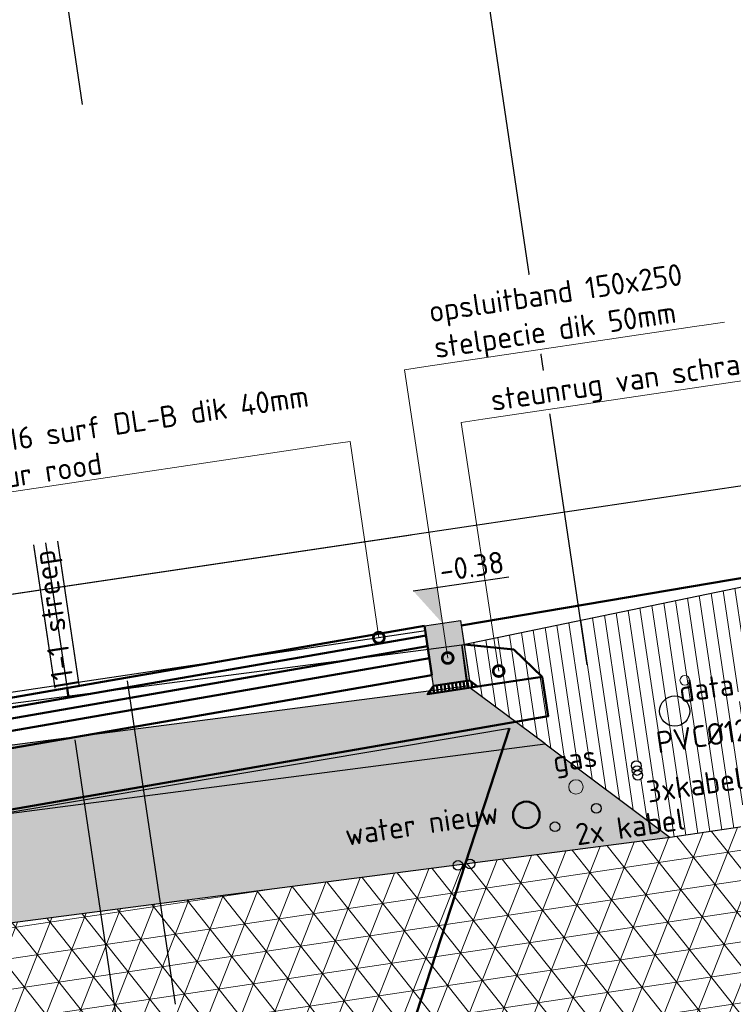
# Model space of a CAD drawing. Header units: metres. Extents: x 133846 to 269924, y 465764 to 933292.
# Tile 49 of 56: x 133863.76 to 133866.71, y 465880.77 to 465884.84. Entities that reach past the tile are written whole.
import ezdxf
from ezdxf import colors
from ezdxf.entities.mleader import LeaderData, LeaderLine
from ezdxf.lldxf.tags import DXFTag
from ezdxf.math import Vec2, Vec3

# ---------------------------------------------------------------- set-up
doc = ezdxf.new("R2010")
doc.units = ezdxf.units.M
doc.linetypes.add('AL-NAP_LIJN', pattern=[15.25, 12, -1.5, 0.25, -1.5])
for name, color, linetype, lineweight, true_color in [('B-OI-KL-DATA-G', 3, 'KL-DATA-N', 18, 0x00ff00), ('B-OI-KL-GAS_LD-G', 40, 'KL-GAS-LD-N', 18, 0xffbf00), ('B-WE-OG-TERREIN_ERF-SD', 150, 'Continuous', 25, 0x007fff), ('N-WE-KL-WATER-GD', 5, 'KL-WATER-N', 50, 0x0000ff)]:
    doc.layers.add(name, color=color, linetype=linetype, lineweight=lineweight, true_color=true_color)
for name, color, linetype, lineweight in [('B-WE-GW-GROND-AD-50', 253, 'Continuous', 18), ('B-WE-KL-T18', 10, 'Continuous', 18), ('B-WE-MO-BODEM-AD-50', 253, 'Continuous', 18), ('B-WE-VH-VERHARDING-GD', 253, 'Continuous', 25), ('B-WE-VH-VERHARDING_FUNDERING-AD-50', 253, 'Continuous', 18), ('N-WE-GR-GROENSTROOK-GD', 90, 'Continuous', 50), ('N-WE-GW-SLEUF-GD', 90, 'Continuous', 50), ('N-WE-KL-ET_LS_OV_LICHTMAST-S', 190, 'Continuous', 25), ('N-WE-VH-KANTOPSLUITING_OPSLUITBAND-SD', 150, 'Continuous', 25), ('N-WE-VH-VERHARDING-GD', 7, 'Continuous', 50), ('N-WE-VH-VERHARDING-T18', 10, 'Continuous', 18), ('X-XX-AL-NAP-GD', 7, 'AL-NAP_LIJN', 25), ('X-XX-AL-PEILMAAT-SD', 7, 'Continuous', 25)]:
    doc.layers.add(name, color=color, linetype=linetype, lineweight=lineweight)
doc.layers.add('X-XX-AL-HULPLIJN-GD', color=30, linetype='Continuous', lineweight=25, plot=False)
doc.styles.add('NLCS-ISO', font='NLCS-ISO.ttf')
doc.styles.add('NLCS-ISO-M50-T18', font='NLCS-ISO.ttf', dxfattribs={"height": 0.09000000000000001})
doc.styles.get("Standard").update_dxf_attribs({"font": 'romand.shx'})
tags = doc.linetypes.add('KL-DATA-N', pattern='A,4,-1,[101,NLCS.SHX,S=0.5,R=0,X=0,Y=0],-1,4,-1,["D",Standard,S=1,R=0,X=-0.25,Y=-0.5],-1.5', length=12.5).pattern_tags.tags
tags[18] = DXFTag(74, 10)
tags = doc.linetypes.add('KL-GAS-LD-N', pattern='A,4,-1,[69,NLCS.SHX,S=0.5,R=0,X=0,Y=0],-1,4,-1,["L",Standard,S=1,R=0,X=0.25,Y=-0.5],-2', length=13).pattern_tags.tags
tags[18] = DXFTag(74, 10)
doc.linetypes.add('KL-WATER-N', pattern='A,7,-0.5,[168,NLCS.SHX,S=0.75,R=0,X=0.75,Y=0],-2', length=9.5)
doc.dimstyles.new('NLCS-M50-T18-SCHRAP_L2_H2', dxfattribs={"dimscale": 0.05, "dimtxt": 2.5, "dimasz": 1.008, "dimexe": 2, "dimexo": 2, "dimgap": 0.7, "dimtad": 1, "dimzin": 0, "dimdsep": 46, "dimtxsty": 'NLCS-ISO-M50-T18', "dimblk": 'OBLIQUE', "dimcen": 0, "dimdle": 2, "dimclrd": 256, "dimclre": 256, "dimclrt": 10, "dimazin": 0, "dimtfac": 1, "dimtdec": 3, "dimtofl": 0, "dimtmove": 0, "dimatfit": 3, "dimldrblk": 'OBLIQUE', "dimfxl": 2, "dimfxlon": 1, "dimtfillclr": 256, "dimtolj": 1, "dimtzin": 0, "dimlwd": -1, "dimlwe": -1, "dimarcsym": 0})

# ---------------------------------------------------------------- blocks, each defined once
blk = doc.blocks.new('*U149')
blk.add_hatch(color=8).paths.add_polyline_path([(-0.1499999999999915, -0.25), (0, -0.25), (0, 3.749399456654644e-33), (-0.1499999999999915, 6.162975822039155e-33)])
at = {"layer": 'N-WE-VH-VERHARDING-GD', "linetype": 'Continuous'}
h = blk.add_hatch(dxfattribs=at)
h.set_pattern_fill('ANSI31', color=256, scale=0.005, angle=45, style=0)
h.set_pattern_definition([(90, (89116.59644468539, 436374.8204160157), (-0.01587500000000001, 3.469446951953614e-18), [])])
h.paths.add_polyline_path([(-0.1499999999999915, -0.25), (2.329159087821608e-11, -0.2500000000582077), (0.03000000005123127, -0.2800000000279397), (-0.1799999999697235, -0.2800000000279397)])
at = {"flags": 128}
blk.add_lwpolyline([(-0.1499999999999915, -0.25), (0, -0.25), (0, 3.749399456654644e-33), (-0.1499999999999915, 6.162975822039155e-33)], close=True, dxfattribs=at)
at = {"layer": 'N-WE-VH-VERHARDING-GD', "linetype": 'Continuous'}
for p, q in [((-0.3499999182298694, -0.149999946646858), (-0.1499999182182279, -0.09999994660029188)), ((-0.4499999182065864, -0.279999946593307), (-0.3499999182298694, -0.149999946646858)), ((-0.1799999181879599, -0.2799999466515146), (-0.4499999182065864, -0.279999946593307))]:
    blk.add_line(p, q, dxfattribs=at)
at = {"layer": 'N-WE-VH-VERHARDING-GD', "linetype": 'Continuous', "flags": 128}
blk.add_lwpolyline([(-0.1499999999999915, -0.25), (2.329159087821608e-11, -0.2500000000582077), (0.03000000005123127, -0.2800000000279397), (-0.1799999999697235, -0.2800000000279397)], close=True, dxfattribs=at)
blk = doc.blocks.new('_Oblique')
at = {"color": 0, "linetype": 'ByBlock', "lineweight": -2}
blk.add_line((-0.5, -0.5), (0.5, 0.5), dxfattribs=at)
blk = doc.blocks.new('*D334')
at = {"layer": 'Defpoints', "color": 0, "transparency": 16777216}
for p in [(-1.650000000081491, -0.01654545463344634), (-4.150000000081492, -0.07745454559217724), (-4.150000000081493, -3.094751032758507)]:
    blk.add_point(p, dxfattribs=at)
at = {"layer": 'N-WE-VH-VERHARDING-GD', "transparency": 16777216}
for p, q in [((-4.150000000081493, -2.994751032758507), (-4.150000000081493, -3.194751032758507)), ((-1.650000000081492, -2.994751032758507), (-1.650000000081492, -3.194751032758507)), ((-1.550000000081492, -3.094751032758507), (-4.250000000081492, -3.094751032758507))]:
    blk.add_line(p, q, dxfattribs=at)
at = {"layer": 'N-WE-VH-VERHARDING-GD', "transparency": 16777216, "xscale": 0.0504, "yscale": 0.0504, "zscale": 0.0504, "rotation": 180}
blk.add_blockref('_Oblique', (-4.150000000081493, -3.094751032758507), dxfattribs=at)
at = {"layer": 'N-WE-VH-VERHARDING-GD', "transparency": 16777216, "xscale": 0.0504, "yscale": 0.0504, "zscale": 0.0504}
blk.add_blockref('_Oblique', (-1.650000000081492, -3.094751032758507), dxfattribs=at)
at = {"layer": 'N-WE-VH-VERHARDING-GD', "color": 10, "transparency": 16777216, "insert": (-2.900000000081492, -2.939751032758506), "char_height": 0.09000000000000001, "attachment_point": 5, "style": 'NLCS-ISO-M50-T18', "bg_fill": 3, "box_fill_scale": 1.1, "bg_fill_color": 256, "bg_fill_true_color": 13158600, "bg_fill_transparency": 0}
blk.add_mtext('\\A1;rijbaan\\P2.50', dxfattribs=at)
blk = doc.blocks.new('*D336')
at = {"layer": 'Defpoints', "color": 0, "transparency": 16777216}
for p in [(-1.650000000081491, -0.01654545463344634), (-0.1499999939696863, -1.164153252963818e-10), (-1.650000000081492, -3.094751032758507)]:
    blk.add_point(p, dxfattribs=at)
at = {"layer": 'N-WE-VH-VERHARDING-GD', "transparency": 16777216}
for p, q in [((-1.650000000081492, -2.994751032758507), (-1.650000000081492, -3.194751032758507)), ((-0.1499999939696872, -2.994751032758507), (-0.1499999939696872, -3.194751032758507)), ((-0.04999999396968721, -3.094751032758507), (-1.750000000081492, -3.094751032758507))]:
    blk.add_line(p, q, dxfattribs=at)
at = {"layer": 'N-WE-VH-VERHARDING-GD', "transparency": 16777216, "xscale": 0.0504, "yscale": 0.0504, "zscale": 0.0504, "rotation": 180}
blk.add_blockref('_Oblique', (-1.650000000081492, -3.094751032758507), dxfattribs=at)
at = {"layer": 'N-WE-VH-VERHARDING-GD', "transparency": 16777216, "xscale": 0.0504, "yscale": 0.0504, "zscale": 0.0504}
blk.add_blockref('_Oblique', (-0.1499999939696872, -3.094751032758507), dxfattribs=at)
at = {"layer": 'N-WE-VH-VERHARDING-GD', "color": 10, "transparency": 16777216, "insert": (-0.8999999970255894, -2.939751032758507), "char_height": 0.09000000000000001, "attachment_point": 5, "style": 'NLCS-ISO-M50-T18', "bg_fill": 3, "box_fill_scale": 1.1, "bg_fill_color": 256, "bg_fill_true_color": 13158600, "bg_fill_transparency": 0}
blk.add_mtext('\\A1;rijstrook\\P1.50', dxfattribs=at)
blk = doc.blocks.new('_DotSmall')
at = {"color": 0, "linetype": 'ByBlock', "const_width": 0.5}
blk.add_lwpolyline([(-0.0625, 0, 1), (0.0625, 0, 1)], format="xyb", close=True, dxfattribs=at)
blk = doc.blocks.new('SAL-PEILMAAT_INFRACAD_H01-SOD')
blk.add_line((-2, 3), (6, 3))
blk.add_solid([(-2, 3), (0, 3), (0, 0)])
at = {"style": 'NLCS-ISO'}
blk.add_attdef('...', (0.3999999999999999, 3.399999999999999), '', height=1.8, dxfattribs=at)
blk = doc.blocks.new('SOG-ERFGRENS_RECHTS-D')
for p, q in [((0.4330127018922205, 3.250000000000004), (0, 3.500000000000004)), ((0, 3), (0, 3.500000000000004)), ((0.4330127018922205, 3.25), (0, 3)), ((0, 0), (0, 3))]:
    blk.add_line(p, q)
blk = doc.blocks.new('dwarsprofiel Muyeveld 50km')
at = {"layer": 'N-WE-VH-VERHARDING-GD'}
for points in [[(-0.1500000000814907, 0.01999999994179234), (-5.650000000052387, -0.1140000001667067)], [(-1.600000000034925, 0.0009454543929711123), (-1.700000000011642, -0.0009454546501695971)], [(-0.1500000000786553, -0.1850608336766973), (-0.150000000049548, 0.01999999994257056)], [(-0.1500000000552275, -0.02001187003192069), (-5.65000000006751, -0.1540118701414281)], [(-1.650000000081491, -0.05655732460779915), (-1.650000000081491, -0.01654545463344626)], [(-0.1500000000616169, -0.0650252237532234), (-5.650000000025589, -0.1990252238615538)], [(-0.1500000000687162, -0.1150400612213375), (-5.649999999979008, -0.24904006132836)], [(-0.1500000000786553, -0.1850608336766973), (-5.649999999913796, -0.3190608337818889)], [(0.2999999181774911, -0.2599999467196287), (0.2999999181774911, -0.4241713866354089), (-6.399999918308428, -0.5874077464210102), (-6.399999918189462, -0.393999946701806)]]:
    blk.add_lwpolyline(points, dxfattribs=at)
at = {"layer": 'X-XX-AL-HULPLIJN-GD'}
for points in [[(-1.700000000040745, 0.5797997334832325), (-1.700000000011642, -0.01000000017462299)], [(-1.650000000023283, 0.5797997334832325), (-1.650000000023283, -0.01000000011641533)], [(-1.600000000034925, 0.5797997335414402), (-1.600000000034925, -0.01000000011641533)], [(-0.1500000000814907, 0.3999999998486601), (-7.316134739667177, 0.3999999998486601)], [(-0.1500000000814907, -1.164153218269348e-10), (-7.316134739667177, -1.746229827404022e-10)], [(-1.400000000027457, -0.02363636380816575), (-1.400000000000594, -1.373636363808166)], [(-1.650000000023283, -0.233400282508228), (-1.649999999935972, -4.621240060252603)]]:
    blk.add_lwpolyline(points, dxfattribs=at)
at = {"layer": 'N-WE-VH-KANTOPSLUITING_OPSLUITBAND-SD', "xscale": -1}
blk.add_blockref('*U149', (-0.1500000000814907, 0.01999999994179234), dxfattribs=at)
at = {"layer": 'N-WE-VH-VERHARDING-GD'}
dim = blk.add_linear_dim(base=(-4.150000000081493, -3.094751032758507), p1=(-1.650000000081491, -0.01654545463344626), p2=(-4.150000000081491, -0.07745454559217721), angle=180, text='rijbaan\\P<>', dimstyle='NLCS-M50-T18-SCHRAP_L2_H2', override={"dimtfill": 1}, dxfattribs=at)
dim.commit()
dim.dimension.update_dxf_attribs({"geometry": '*D334', "text_midpoint": (-2.900000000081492, -2.939751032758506)})
dim = blk.add_linear_dim(base=(-1.650000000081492, -3.094751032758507), p1=(-0.1499999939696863, -1.164153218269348e-10), p2=(-1.650000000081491, -0.01654545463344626), angle=180, text='rijstrook\\P<>', dimstyle='NLCS-M50-T18-SCHRAP_L2_H2', override={"dimtfill": 1}, dxfattribs=at)
dim.commit()
dim.dimension.update_dxf_attribs({"geometry": '*D336', "text_midpoint": (-0.8999999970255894, -2.939751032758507)})
at = {"layer": 'N-WE-VH-VERHARDING-T18', "insert": (-1.650000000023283, 0.2900000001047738), "char_height": 0.09, "attachment_point": 5, "rotation": 90.0000000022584, "style": 'NLCS-ISO-M50-T18'}
blk.add_mtext_dynamic_manual_height_columns('1-1 streep', width=2.613124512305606, gutter_width=0.45, heights=[0], dxfattribs=at)
at = {"layer": 'N-WE-VH-VERHARDING-T18'}
ml = blk.add_multileader_mtext('Standard', dxfattribs=at)
ml.set_content('opsluitband 150x250\\Pstelpecie dik 50mm', color=256, style='NLCS-ISO-M50-T18')
ml.set_leader_properties(color=256, linetype='ByLayer', lineweight=-1)
ml.set_arrow_properties(name='DOTSMALL')
ml.build(insert=Vec2(0, 0))
ml.multileader.update_dxf_attribs({"text_left_attachment_type": 5, "text_right_attachment_type": 5, "dogleg_length": 0.09000000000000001, "arrow_head_size": 0.09})
ctx = ml.context
ctx.base_point, ctx.char_height, ctx.arrow_head_size, ctx.landing_gap_size, ctx.plane_origin, ctx.plane_x_axis, ctx.plane_y_axis = Vec3(0.01321129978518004, 1.079761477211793), 0.09000000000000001, 0.09, 0.04500000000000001, Vec3(-2.074032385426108, -0.09984021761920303), Vec3(1, 1.371455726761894e-11), Vec3(-1.371455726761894e-11, 1)
ctx.left_attachment, ctx.right_attachment = 5, 5
notes = []
notes.append((ctx, [(0, (1, 1, 0), (-0.07678870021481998, 1.079761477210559), (1, 1.371449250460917e-11), 0.09000000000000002, [(0, [(-0.0750000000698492, -0.1250000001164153)], 0, [])])]))
ctx.mtext.insert, ctx.mtext.text_direction, ctx.mtext.rotation, ctx.mtext.flow_direction = Vec3(0.05821129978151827, 1.346761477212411), Vec3(1, 1.371455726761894e-11), 1.371455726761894e-11, 5
ctx.mtext.has_bg_fill, ctx.mtext.bg_color, ctx.mtext.bg_scale_factor, ctx.mtext.bg_transparency, ctx.mtext.use_window_bg_color = 1, -1027028792, 1.5, 0, 1
ml = blk.add_multileader_mtext('Standard', dxfattribs=at)
ml.set_content('AC 16 surf DL-B dik 40mm\\Pkleur rood', color=256, style='NLCS-ISO-M50-T18')
ml.set_leader_properties(color=256, linetype='ByLayer', lineweight=-1)
ml.set_arrow_properties(name='DOTSMALL')
ml.build(insert=Vec2(0, 0))
ml.multileader.update_dxf_attribs({"text_left_attachment_type": 5, "text_right_attachment_type": 5, "dogleg_length": 0.09000000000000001, "arrow_head_size": 0.09})
ctx = ml.context
ctx.base_point, ctx.char_height, ctx.arrow_head_size, ctx.landing_gap_size, ctx.plane_origin, ctx.plane_x_axis, ctx.plane_y_axis = Vec3(-1.980400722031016, 0.8197578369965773), 0.09000000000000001, 0.09, 0.04500000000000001, Vec3(-0.2446958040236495, -0.3073323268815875), Vec3(1, 1.942890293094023e-16), Vec3(-1.942890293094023e-16, 1)
ctx.left_attachment, ctx.right_attachment = 5, 5
notes.append((ctx, [(0, (1, 1, 0), (-0.3424007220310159, 0.8197578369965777), (-1, -1.927470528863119e-16), 0.09000000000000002, [(0, [(-0.3442865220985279, -1.179934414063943e-10)], 0, [])])]))
ctx.mtext.insert, ctx.mtext.text_direction, ctx.mtext.rotation, ctx.mtext.flow_direction = Vec3(-1.935400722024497, 1.077757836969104), Vec3(1, 1.942890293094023e-16), 1.942890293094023e-16, 5
for ctx, leaders in notes:
    for number, flags, end, landing, length, lines in leaders:
        leader = LeaderData()
        leader.index, (leader.has_last_leader_line, leader.has_dogleg_vector, leader.attachment_direction) = number, flags
        leader.last_leader_point, leader.dogleg_vector, leader.dogleg_length = Vec3(end), Vec3(landing), length
        for number, points, colour, breaks in lines:
            line = LeaderLine()
            line.index, line.vertices, line.color, line.breaks = number, Vec3.list(points), colors.encode_raw_color(colour), breaks
            leader.lines.append(line)
        ctx.leaders.append(leader)
ml = blk.add_multileader_mtext('Standard', dxfattribs=at)
ml.set_content('steunrug van schraalbeton', color=256, style='NLCS-ISO-M50-T18')
ml.set_leader_properties(color=256, linetype='ByLayer', lineweight=-1)
ml.set_arrow_properties(name='DOTSMALL')
ml.build(insert=Vec2(0, 0))
ml.multileader.update_dxf_attribs({"text_left_attachment_type": 5, "text_right_attachment_type": 5, "dogleg_length": 0.09000000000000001, "arrow_head_size": 0.09})
ctx = ml.context
ctx.base_point, ctx.char_height, ctx.arrow_head_size, ctx.landing_gap_size, ctx.plane_origin, ctx.plane_x_axis, ctx.plane_y_axis = Vec3(0.2133568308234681, 0.8297578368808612), 0.09000000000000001, 0.09, 0.04500000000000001, Vec3(-1.369040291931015, -0.2624650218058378), Vec3(1, 7.764899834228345e-12), Vec3(-7.764899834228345e-12, 1)
ctx.left_attachment, ctx.right_attachment = 5, 5
notes = []
notes.append((ctx, [(0, (1, 1, 0), (0.123356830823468, 0.8297578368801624), (1, 7.764930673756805e-12), 0.09000000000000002, [(0, [(0.1256518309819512, -0.2092833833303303)], 0, [])])]))
ctx.mtext.insert, ctx.mtext.text_direction, ctx.mtext.rotation, ctx.mtext.flow_direction = Vec3(0.2583568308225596, 0.9467578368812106), Vec3(1, 7.764899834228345e-12), 7.764899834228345e-12, 5
ctx.mtext.has_bg_fill, ctx.mtext.bg_color, ctx.mtext.bg_scale_factor, ctx.mtext.bg_transparency, ctx.mtext.use_window_bg_color = 1, -1027028792, 1.5, 0, 1
for ctx, leaders in notes:
    for number, flags, end, landing, length, lines in leaders:
        leader = LeaderData()
        leader.index, (leader.has_last_leader_line, leader.has_dogleg_vector, leader.attachment_direction) = number, flags
        leader.last_leader_point, leader.dogleg_vector, leader.dogleg_length = Vec3(end), Vec3(landing), length
        for number, points, colour, breaks in lines:
            line = LeaderLine()
            line.index, line.vertices, line.color, line.breaks = number, Vec3.list(points), colors.encode_raw_color(colour), breaks
            leader.lines.append(line)
        ctx.leaders.append(leader)

msp = doc.modelspace()

# ---------------------------------------------------------------- hatches: boundary and pattern name
at = {"layer": 'B-WE-GW-GROND-AD-50'}
h = msp.add_hatch(dxfattribs=at)
h.set_pattern_fill('AGW-GROND_TEELAARDE-SO', color=256, scale=0.05, angle=-1.113194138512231e-14, pattern_type=2)
h.set_pattern_definition([(98.45276731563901, (134750.0194274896, 465501.4895357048), (-0.04945686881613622, -0.007349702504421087), [])])
edge = h.paths.add_edge_path()
edge.add_line((133859.2300054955, 465881.1361423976), (133859.2018977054, 465881.3038026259))
edge.add_line((133859.2018977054, 465881.3038026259), (133858.6637519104, 465881.1833904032))
edge.add_line((133858.6637519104, 465881.1833904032), (133858.7647853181, 465880.5035266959))
edge.add_line((133858.7647853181, 465880.5035266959), (133858.99186254, 465880.8123108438))
edge.add_line((133858.99186254, 465880.8123108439), (133859.1214816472, 465880.9885694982))
edge.add_arc((133859.1192233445, 465881.0084415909), 0.01999999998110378, 188.4527673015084, 276.4833877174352, ccw=False)
edge.add_arc((133859.1192233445, 465881.008441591), 0.02000000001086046, 10.855721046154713, 188.4527676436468, ccw=False)
edge.add_line((133859.1388654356, 465881.0122083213), (133859.2300054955, 465881.1361423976))
h.paths.add_polyline_path([(133867.3078950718, 465882.60951952), (133865.6113388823, 465882.2574614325), (133865.5916040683, 465882.2533661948), (133865.6134656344, 465882.0847777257), (133865.9354858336, 465881.8441910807), (133866.4530182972, 465881.457533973), (133867.4569191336, 465881.6067219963)])
edge = h.paths.add_edge_path(flags=16)
edge.add_arc((133866.7355129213, 465882.0391874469), 0.02000000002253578, 8.452767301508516, 188.4527673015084, ccw=False)
edge.add_arc((133866.7750784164, 465882.0450672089), 0.02000000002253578, 8.452767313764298, 188.4527673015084, ccw=False)
edge.add_arc((133866.7750784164, 465882.0450672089), 0.02000000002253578, -171.5472326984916, 8.452767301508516, ccw=False)
edge.add_arc((133866.7355129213, 465882.0391874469), 0.0199999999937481, -171.5472326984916, 8.452767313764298, ccw=False)
edge = h.paths.add_edge_path(flags=16)
edge.add_arc((133866.4713857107, 465881.9797163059), 0.0625, -1.113194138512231e-14, 360)
edge = h.paths.add_edge_path(flags=16)
edge.add_arc((133867.0645928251, 465881.8656754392), 0.02000000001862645, -1.113194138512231e-14, 360)
edge = h.paths.add_edge_path(flags=16)
edge.add_arc((133866.5130946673, 465882.1072324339), 0.02000000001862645, -1.113194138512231e-14, 360)
edge = h.paths.add_edge_path(flags=16)
edge.add_arc((133867.1161931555, 465881.9946615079), 0.01999999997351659, 68.45276718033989, 188.4527674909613, ccw=False)
edge.add_arc((133867.135975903, 465881.9976013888), 0.0199999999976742, 8.452767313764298, 128.4527673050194, ccw=False)
edge.add_arc((133867.135975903, 465881.9976013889), 0.0200000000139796, -111.54723254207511, 8.452767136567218, ccw=False)
edge.add_arc((133867.1161931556, 465881.9946615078), 0.01999999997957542, 188.4527673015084, 308.4527672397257, ccw=False)
edge = h.paths.add_edge_path(flags=16)
edge.add_arc((133866.3157883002, 465881.7341772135), 0.02000000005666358, 8.4527674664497, 38.452767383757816, ccw=False)
edge.add_arc((133866.3157883, 465881.7341772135), 0.0200000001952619, -21.5472325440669, 8.452767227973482, ccw=False)
edge.add_arc((133866.3187281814, 465881.7143944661), 0.01999999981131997, 8.452767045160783, 38.4527673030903, ccw=False)
edge.add_arc((133866.3187281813, 465881.714394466), 0.0199999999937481, -171.54723268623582, 8.452767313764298, ccw=False)
edge.add_arc((133866.3187281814, 465881.714394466), 0.0200000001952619, 158.4527674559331, 188.4527672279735, ccw=False)
edge.add_arc((133866.3157883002, 465881.7341772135), 0.01999999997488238, 188.4527673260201, 218.4527673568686, ccw=False)
edge.add_arc((133866.3157883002, 465881.7341772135), 0.01999999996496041, 158.452767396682, 188.4527673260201, ccw=False)
edge.add_arc((133866.3128484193, 465881.753959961), 0.02000000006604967, 188.4527672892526, 218.4527671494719, ccw=False)
edge.add_arc((133866.3128484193, 465881.753959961), 0.0199999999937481, 8.452767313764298, 188.4527673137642, ccw=False)
edge.add_arc((133866.3128484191, 465881.7539599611), 0.02000000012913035, -21.547232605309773, 8.452767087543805, ccw=False)
at = {"layer": 'B-WE-MO-BODEM-AD-50'}
h = msp.add_hatch(dxfattribs=at)
h.set_pattern_fill('AMO-BODEM_ZAND-SO', color=256, scale=0.05, angle=8.452767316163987, pattern_type=2)
h.set_pattern_definition([(45.95276731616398, (70385.28167078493, -15202.88222417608), (-0.01727703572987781, 0.09483168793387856), [0, -0.07600000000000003, 0, -0.08500000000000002, 0, -0.08125000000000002]), (15.95276731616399, (70385.28167078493, -15202.88222417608), (0.06678568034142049, 0.1525818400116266), [0, -0.04099999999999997, 0, -0.06849999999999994, 0, -0.02624999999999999]), (335.9527673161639, (70385.22083883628, -15202.89126431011), (0.1539741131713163, 0.02316789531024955), [0, -0.025, 0, -0.09, 0, -0.1175]), (325.952767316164, (70385.22083883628, -15202.89126431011), (0.1422229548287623, 0.06550122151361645), [0, -0.0125, 0, -0.05899999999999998, 0, -0.06749999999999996])])
h.paths.add_polyline_path([(133862.5202487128, 465880.9475554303), (133866.4530182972, 465881.457533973), (133865.9354858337, 465881.8441910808), (133862.4540899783, 465881.3927440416), (133858.99186254, 465880.8123108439), (133858.7647853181, 465880.5035266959), (133858.7916914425, 465880.3224727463)])
h = msp.add_hatch(dxfattribs=at)
h.set_pattern_fill('AVH-FUNDERING_EPS-SO', color=256, scale=0.025, angle=-1.113194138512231e-14, pattern_type=2)
h.set_pattern_definition([(8.452767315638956, (134750.0194274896, 465501.4895357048), (-0.01837425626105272, 0.1236421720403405), []), (68.45276731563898, (134750.0194274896, 465501.4895357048), (-0.1162643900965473, 0.04590851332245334), []), (128.452767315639, (134750.0194274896, 465501.4895357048), (-0.0978901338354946, -0.07773365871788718), [])])
h.paths.add_polyline_path([(133862.5202487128, 465880.9475554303), (133858.7916914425, 465880.3224727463), (133858.9607941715, 465879.1633297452), (133860.7300921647, 465879.2332913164), (133861.7515611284, 465879.3640867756), (133863.6658276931, 465879.4891661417), (133865.6887196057, 465880.0769261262), (133867.5856694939, 465880.7403481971), (133867.4569191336, 465881.6067219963), (133866.4530182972, 465881.457533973)])
at = {"layer": 'B-WE-VH-VERHARDING_FUNDERING-AD-50'}
h = msp.add_hatch(dxfattribs=at)
h.set_pattern_fill('AVH-FUNDERING_02-SO', color=256, scale=0.25, angle=8.452767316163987, pattern_type=2)
h.set_pattern_definition([(8.452767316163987, (133718.6573863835, 465863.9278980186), (0.2105358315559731, 0.2840328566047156), [0.03125, -0.21875]), (98.45276731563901, (133718.6573863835, 465863.9278980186), (-0.2840328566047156, 0.2105358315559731), [0.03125, -0.21875]), (143.4527673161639, (133718.6882969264, 465863.9324915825), (-0.2472843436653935, -0.03674851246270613), [0.044194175, -0.309359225]), (8.452767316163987, (133718.6676258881, 465864.0715890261), (0.2105358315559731, 0.2840328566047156), [0.03125, -0.21875]), (53.45276731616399, (133718.6853779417, 465864.0584305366), (-0.03674851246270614, 0.2472843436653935), [0.022097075, -0.3314563]), (143.4527673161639, (133718.6853779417, 465864.0584305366), (-0.2472843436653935, -0.03674851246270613), [0.022097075, -0.3314563]), (8.452767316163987, (133718.751170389, 465864.1471908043), (0.2105358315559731, 0.2840328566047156), [0.044194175, -0.205805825]), (53.45276731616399, (133718.751170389, 465864.1471908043), (-0.03674851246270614, 0.2472843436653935), [0.03125, -0.3223034]), (143.4527673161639, (133718.7948844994, 465864.1536870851), (-0.2472843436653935, -0.03674851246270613), [0.03125, -0.3223034]), (98.45276731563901, (133718.8182072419, 465864.0149837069), (-0.2840328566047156, 0.2105358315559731), [0.03125, -0.21875]), (53.45276731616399, (133718.8182072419, 465864.0149837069), (-0.03674851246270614, 0.2472843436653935), [0.022097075, -0.3314563]), (143.4527673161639, (133718.8313657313, 465864.0327357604), (-0.2472843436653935, -0.03674851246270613), [0.022097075, -0.3314563]), (8.452767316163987, (133718.6791097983, 465863.9943126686), (0.2105358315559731, 0.2840328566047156), [0.015625, -0.209375]), (8.452767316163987, (133718.8553859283, 465864.083695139), (0.2105358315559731, 0.2840328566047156), [0.015625, -0.209375]), (98.45276731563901, (133718.7735160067, 465864.1031217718), (-0.2840328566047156, 0.2105358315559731), [0.015625, -0.209375]), (143.4527673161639, (133718.825097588, 465863.9686178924), (-0.2472843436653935, -0.03674851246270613), [0.022097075, -0.3314563]), (143.4527673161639, (133718.6916460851, 465864.1225484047), (-0.2472843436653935, -0.03674851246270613), [0.022097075, -0.3314563]), (53.45276731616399, (133718.7612428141, 465864.0262640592), (-0.03674851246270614, 0.2472843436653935), [0.022097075, -0.3314563]), (98.45276731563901, (133718.7377968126, 465863.9714408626), (-0.2840328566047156, 0.2105358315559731), [0.00390625, -0.24609375]), (98.45276731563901, (133718.7338849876, 465864.0774865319), (-0.2840328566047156, 0.2105358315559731), [0.00390625, -0.24609375]), (98.45276731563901, (133718.8434833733, 465864.1372143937), (-0.2840328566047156, 0.2105358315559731), [0.00390625, -0.24609375]), (98.45276731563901, (133718.8668698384, 465864.0064187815), (-0.2840328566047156, 0.2105358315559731), [0.00390625, -0.24609375])])
h.paths.add_polyline_path([(133862.4129245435, 465881.6697502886), (133860.0456086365, 465881.2728760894), (133859.8523896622, 465881.2404834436), (133859.2300054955, 465881.1361423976), (133858.99186254, 465880.8123108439), (133862.4540899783, 465881.3927440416), (133865.9354858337, 465881.8441910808), (133865.6218150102, 465882.0785397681), (133865.439752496, 465882.0514837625), (133865.4485828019, 465882.063396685)])

# ---------------------------------------------------------------- linework, layer by layer
for centre, radius in [((133866.4713857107, 465881.9797163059), 0.0625), ((133866.3128484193, 465881.7539599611), 0.02), ((133866.3157883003, 465881.7341772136), 0.02), ((133866.3187281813, 465881.714394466), 0.02), ((133866.1469614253, 465881.5776604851), 0.02), ((133865.9762664, 465881.5017446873), 0.02), ((133865.5753927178, 465881.3420044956), 0.02), ((133865.6249849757, 465881.3484431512), 0.02)]:
    msp.add_circle(centre, radius)
at = {"layer": 'B-OI-KL-DATA-G'}
msp.add_circle((133866.5130946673, 465882.107232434), 0.02, dxfattribs=at)
at = {"layer": 'B-OI-KL-GAS_LD-G'}
msp.add_circle((133866.0630224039, 465881.6662846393), 0.03, dxfattribs=at)
at = {"layer": 'B-WE-VH-VERHARDING-GD'}
for points in [[(133865.5916040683, 465882.2533661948), (133867.3078950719, 465882.6095195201)], [(133859.2018977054, 465881.3038026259), (133862.3879312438, 465881.8379326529), (133865.5916040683, 465882.2533661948)], [(133865.6134656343, 465882.0847777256), (133865.5916040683, 465882.2533661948)], [(133859.2300054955, 465881.1361423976), (133862.4129245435, 465881.6697502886), (133865.6134656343, 465882.0847777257)], [(133865.9354858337, 465881.8441910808), (133865.6134656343, 465882.0847777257)], [(133858.99186254, 465880.8123108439), (133862.4540899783, 465881.3927440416), (133865.9354858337, 465881.8441910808)]]:
    msp.add_lwpolyline(points, dxfattribs=at)
at = {"layer": 'N-WE-GR-GROENSTROOK-GD'}
msp.add_lwpolyline([(133867.3057163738, 465882.6241801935), (133865.5886639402, 465882.3338078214)], dxfattribs=at)
at = {"layer": 'N-WE-GW-SLEUF-GD'}
msp.add_line((133865.1140500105, 465879.8470294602), (133865.7884527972, 465881.908870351), dxfattribs=at)
at = {"layer": 'N-WE-KL-WATER-GD'}
msp.add_circle((133865.8578863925, 465881.5506755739), 0.055, dxfattribs=at)
at = {"layer": 'X-XX-AL-HULPLIJN-GD'}
for points in [[(133865.3814957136, 465882.7074136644), (133858.2932039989, 465881.6540344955)], [(133863.8204333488, 465882.6673108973), (133863.9071304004, 465882.0839179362)], [(133863.8698902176, 465882.6746605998), (133863.9565872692, 465882.0912676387)], [(133863.9193470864, 465882.6820103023), (133864.006044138, 465882.0986173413)], [(133865.4402933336, 465882.3117587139), (133858.3520016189, 465881.2583795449)], [(133864.2073460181, 465882.1046365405), (133864.4057879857, 465880.7693010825)], [(133863.990895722, 465881.8604026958), (133864.6358820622, 465877.5202263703)], [(133865.9354858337, 465881.8441910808), (133866.4530182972, 465881.457533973), (133862.5202487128, 465880.9475554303), (133858.7916914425, 465880.3224727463), (133858.7647853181, 465880.5035266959), (133858.99186254, 465880.8123108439)], [(133858.7916914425, 465880.3224727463), (133858.9607941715, 465879.1633297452), (133860.7300921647, 465879.2332913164), (133862.3622926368, 465879.4801800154), (133863.6658276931, 465879.4891661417), (133865.6887196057, 465880.0769261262), (133867.5856694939, 465880.7403481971), (133867.4569191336, 465881.6067219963), (133866.4530182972, 465881.457533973)]]:
    msp.add_lwpolyline(points, dxfattribs=at)
at = {"layer": 'X-XX-AL-HULPLIJN-GD', "flags": 128}
msp.add_lwpolyline([(133862.7881720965, 465881.4048547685), (133865.7884527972, 465881.908870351)], dxfattribs=at)
at = {"layer": 'X-XX-AL-NAP-GD'}
msp.add_lwpolyline([(133872.5298542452, 465883.769719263), (133852.5156606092, 465880.7954434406)], dxfattribs=at)

# ---------------------------------------------------------------- block references
at = {"layer": 'B-WE-OG-TERREIN_ERF-SD', "rotation": 8.452767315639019}
msp.add_blockref('SOG-ERFGRENS_RECHTS-D', (133866.1092805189, 465882.1713688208), dxfattribs=at)
at = {"layer": 'X-XX-AL-PEILMAAT-SD', "xscale": 0.05, "yscale": 0.05, "zscale": 0.05, "rotation": 8.452767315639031}
msp.add_blockref('SAL-PEILMAAT_INFRACAD_H01-SOD', (133865.5113065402, 465882.342531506), dxfattribs=at).add_auto_attribs({'...': '-0.38'})

# ---------------------------------------------------------------- texts
at = {"layer": 'B-WE-KL-T18', "char_height": 0.09, "attachment_point": 3, "rotation": 8.45276731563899, "style": 'NLCS-ISO-M50-T18'}
for s, insert in [('data', (133866.7083022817, 465882.1362419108)), ('PVC%%C125', (133866.8325594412, 465881.9593370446)), ('gas', (133866.1416435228, 465881.8414001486)), ('3xkabel', (133866.7454086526, 465881.7487819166)), ('water nieuw', (133865.7354812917, 465881.6058889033)), ('2x kabel', (133866.503833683, 465881.5801455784))]:
    msp.add_mtext_dynamic_manual_height_columns(s, width=1.034147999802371, gutter_width=12.5, heights=[0], dxfattribs=dict(at, insert=insert))

# ---------------------------------------------------------------- next in the draw order: block references
at = {"layer": 'N-WE-KL-ET_LS_OV_LICHTMAST-S', "rotation": 8.452767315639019}
msp.add_blockref('dwarsprofiel Muyeveld 50km', (133864.9736833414, 465889.2994664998), dxfattribs=at)

# ---------------------------------------------------------------- next in the draw order: block references
msp.add_blockref('dwarsprofiel Muyeveld 50km', (133865.5886639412, 465882.3338078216), dxfattribs=at)

doc.saveas('drawing.dxf')
